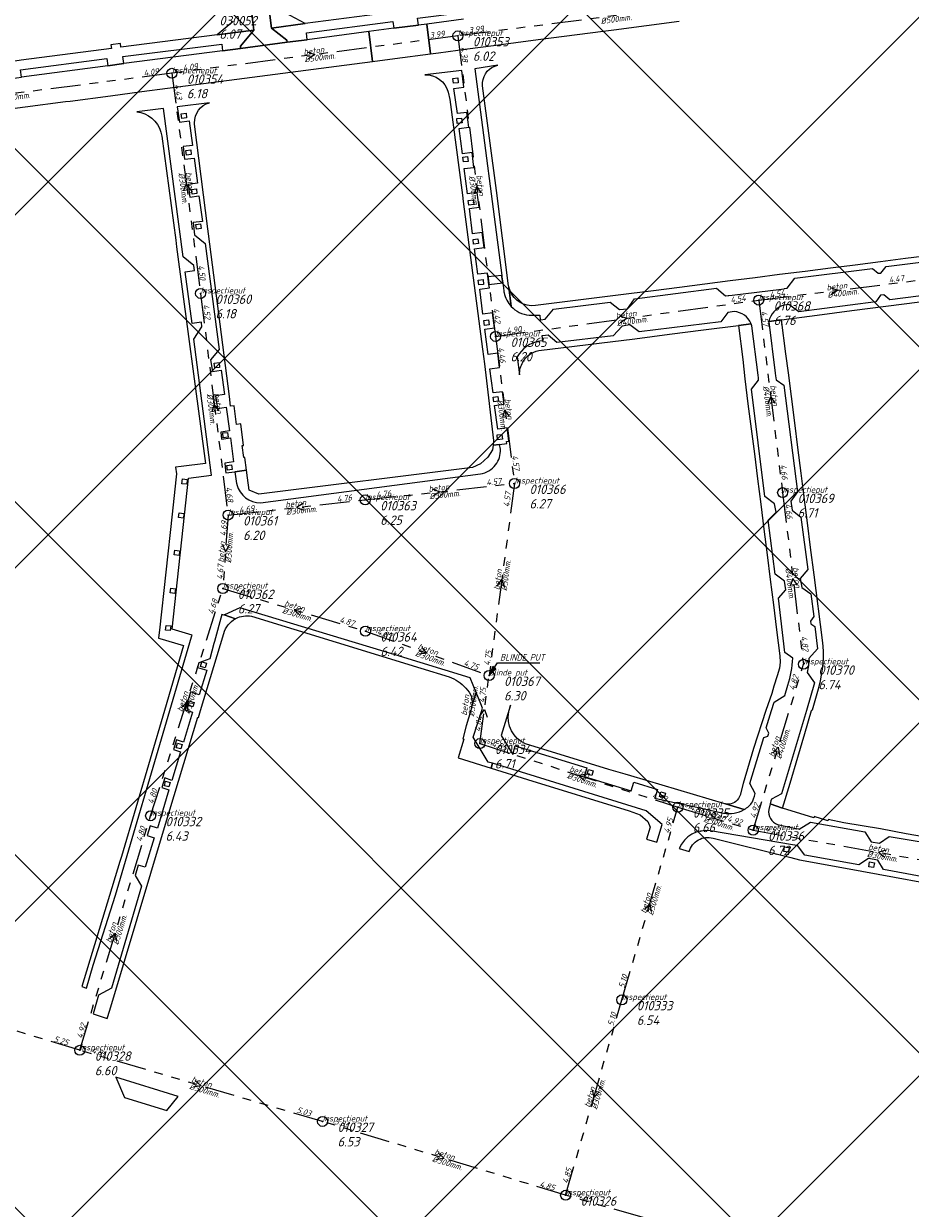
# Model space of a CAD drawing. Extents: x 148869 to 161638, y 453607 to 469810.
# Tile 170 of 256: x 152740 to 152917, y 463400 to 463638. Entities that reach past the tile are written whole.
import ezdxf

# ---------------------------------------------------------------- set-up
doc = ezdxf.new("R2010")
doc.units = 0
doc.header["$PDMODE"] = 32
doc.header["$PDSIZE"] = 2
doc.linetypes.add('RI-GWA', pattern=[18.45, 6, -1.8, 1.75, -1.8, 1.75, -1.8, 1.75, -1.8])
doc.layers.get('0').update_dxf_attribs({"linetype": 'CONTINUOUS'})
doc.layers.get('DEFPOINTS').update_dxf_attribs({"linetype": 'CONTINUOUS'})
doc.layers.add('2023 hatch', color=90, linetype='CONTINUOUS')
doc.layers.add('B-OI-AANPIJLING', color=1, linetype='CONTINUOUS')
for name, color, linetype, lineweight in [('B-OI-RI-BIJZONDERDERHEDEN-T18', 134, 'CONTINUOUS', 18), ('B-OI-RI-GWA-MATERIAAL-T18', 10, 'CONTINUOUS', 18), ('B-OI-RI-GWA-PUTDEKSELHOOGTE-T25', 10, 'CONTINUOUS', 25), ('B-OI-RI-GWA_BOB-T18', 10, 'CONTINUOUS', 18), ('B-OI-RI-GWA_DIAMETER-T18', 10, 'CONTINUOUS', 18), ('B-OI-RI-GWA_PUTNUMMER-T18', 10, 'CONTINUOUS', 18), ('B-OI-RI-GWA_RIOOLPUT-S', 10, 'CONTINUOUS', 25), ('B-OI-RI-GWA_TRANSPORTLEIDING-G', 10, 'RI-GWA', 18), ('B-OI-RI-HWA-PUTDEKSELHOOGTE-T25', 150, 'CONTINUOUS', 25), ('B-OI-RI-HWA-PUTNUMMER-T25', 150, 'CONTINUOUS', 25), ('B-OI-RI-STROOMRICHTING-S', 252, 'CONTINUOUS', 25), ('B-RO-VH-VERHARDING_STRAATBAKSTEEN-GV', 251, 'CONTINUOUS', 18)]:
    doc.layers.add(name, color=color, linetype=linetype, lineweight=lineweight)
doc.styles.add('NLCS-ISO-M500-T18_CURSIEF', font='NLCS-ISO.ttf', dxfattribs={"oblique": 15, "height": 0.9})
doc.styles.add('NLCS-ISO-M750-T25_CURSIEF', font='NLCS-ISO.ttf', dxfattribs={"oblique": 15, "height": 1.875})

# ---------------------------------------------------------------- blocks, each defined once
blk = doc.blocks.new('ACMAP_ANN_TEMPLATE_gwa-diam')
at = {"color": 0, "linetype": 'ByBlock', "style": 'NLCS-ISO-M500-T18_CURSIEF', "oblique": 15}
blk.add_attdef('gwa-diam', (-2.2, -1.3), '', height=1.2, dxfattribs=at)
blk = doc.blocks.new('ACMAP_ANN_TEMPLATE_gwa-materiaal')
at = {"color": 0, "linetype": 'ByBlock', "style": 'NLCS-ISO-M500-T18_CURSIEF', "oblique": 15}
blk.add_attdef('gwa-mat', (-2.2, 0.2), '', height=1.2, dxfattribs=at)
blk = doc.blocks.new('ACMAP_ANN_TEMPLATE_gwa-nap-l')
at = {"color": 0, "linetype": 'ByBlock', "style": 'NLCS-ISO-M500-T18_CURSIEF', "oblique": 15}
blk.add_attdef('gwa-nap-l', (2.3, 0.2), '', height=1.2, dxfattribs=at)
blk = doc.blocks.new('ACMAP_ANN_TEMPLATE_gwa-nap-r')
at = {"color": 0, "linetype": 'ByBlock', "style": 'NLCS-ISO-M500-T18_CURSIEF', "oblique": 15}
blk.add_attdef('gwa-nap-r', (-5.6, 0.2), '', height=1.2, dxfattribs=at)
blk = doc.blocks.new('ACMAP_ANN_TEMPLATE_hwa-puth')
at = {"color": 0, "linetype": 'ByBlock', "style": 'NLCS-ISO-M750-T25_CURSIEF', "oblique": 15}
blk.add_attdef('hwa-puth', (-9, -6.8), '', height=1.88, dxfattribs=at)
blk = doc.blocks.new('ACMAP_ANN_TEMPLATE_hwa-putnr')
at = {"color": 0, "linetype": 'ByBlock', "style": 'NLCS-ISO-M750-T25_CURSIEF', "oblique": 15}
blk.add_attdef('hwa-putnr', (-9, -4.1), '', height=1.88, dxfattribs=at)
blk = doc.blocks.new('ACMAP_ANN_TEMPLATE_gwa-puth')
at = {"color": 0, "linetype": 'ByBlock', "style": 'NLCS-ISO-M750-T25_CURSIEF', "oblique": 15}
blk.add_attdef('gwa-puth', (3, -5), '', height=1.88, dxfattribs=at)
blk = doc.blocks.new('ACMAP_ANN_TEMPLATE_gwa-putnr')
at = {"color": 0, "linetype": 'ByBlock', "style": 'NLCS-ISO-M750-T25_CURSIEF', "oblique": 15}
blk.add_attdef('gwa-putnr', (3, -2.1), '', height=1.88, dxfattribs=at)
blk = doc.blocks.new('ACMAP_ANN_TEMPLATE_type knoop')
at = {"layer": 'DEFPOINTS', "style": 'NLCS-ISO-M500-T18_CURSIEF', "oblique": 15}
blk.add_attdef('type_knoop', (0, 0), '', height=1.2, dxfattribs=at)

msp = doc.modelspace()

# ---------------------------------------------------------------- hatches: boundary and pattern name
at = {"layer": '2023 hatch'}
h = msp.add_hatch(dxfattribs=at)
h.set_pattern_fill('L45L135', color=256, scale=49.98)
h.set_pattern_definition([(45, (0, 0), (-35.341197, 35.341197), []), (135, (0, 0), (-35.341197, -35.341197), [])])
h.paths.add_polyline_path([(155033.65, 463387.49), (154736.21, 463174.82), (154703.82, 463157.03), (154669.13, 463116.73), (154497.36, 463128.81), (154485.96, 463103.35), (154403, 462810.28), (154029.41, 462913.19), (153921.91, 462926.36), (153533.06, 462959.92), (153521.58, 463046.87), (153065.73, 463131.59), (152840.09, 463157.69), (152602.55, 463321.62), (152457.44, 463373.38), (152283.77, 463566.95), (152230.15, 463641.33), (152156.25, 463699.58), (152012.16, 463887.19), (152009.38, 463939.89), (151991.35, 464191.03), (152103.19, 464343.83), (152153.39, 464455.21), (152151.03, 464561.94), (152249.45, 464811.76), (152130.92, 465032.5), (152332.42, 465169.93), (152738.18, 465252.75), (152947.54, 465152.17), (153150.32, 465023.39), (153302.02, 464886.05), (153728.6, 464650.43), (153874.6, 464567.83), (153954.88, 464501.43), (153988.94, 464472.57), (154027.82, 464422.75), (154193.47, 464138.07), (154280.01, 463968.67), (154339.28, 463993.19), (154494.94, 463873.13), (154622.49, 463821.49), (154755.92, 463721.99), (154868.72, 463597.28)])

# ---------------------------------------------------------------- linework, layer by layer
at = {"layer": 'B-OI-AANPIJLING', "color": 251, "flags": 128}
msp.add_lwpolyline([(152833, 463507), (152834.36, 463508.34), (152833.73, 463508.77), (152833, 463507), (152833.83, 463508.7), (152833.94, 463508.63), (152833, 463507), (152834.15, 463508.49), (152834.26, 463508.41), (152833, 463507), (152834.68, 463509.51), (152843.15, 463509.51)], dxfattribs=at)
at = {"layer": 'B-OI-RI-GWA_RIOOLPUT-S', "color": 251}
for p in [(152826.75, 463635.09), (152769.48, 463627.59), (152775.23, 463583.51), (152886.98, 463582.17), (152834.29, 463574.9), (152838.09, 463545.45), (152891.77, 463543.62), (152808.19, 463542.16), (152780.74, 463539.13), (152779.68, 463524.42), (152808.24, 463515.88), (152895.94, 463509.24), (152833, 463507), (152831.15, 463493.37), (152765.22, 463478.91), (152870.8, 463480.62), (152885.86, 463476.03), (152859.58, 463442.03), (152751.04, 463431.94), (152799.66, 463417.69), (152848.32, 463402.91)]:
    msp.add_point(p, dxfattribs=at)
at = {"layer": 'B-OI-RI-GWA_TRANSPORTLEIDING-G', "color": 251}
for p, q in [((152888.09, 463642.94), (152826.75, 463635.09)), ((152826.75, 463635.09), (152769.48, 463627.59)), ((152826.75, 463635.09), (152834.29, 463574.9)), ((152769.48, 463627.59), (152704.5, 463619.28)), ((152769.48, 463627.59), (152775.23, 463583.51)), ((152886.98, 463582.17), (152918.68, 463586.12)), ((152775.23, 463583.51), (152780.74, 463539.13)), ((152834.29, 463574.9), (152886.98, 463582.17)), ((152886.98, 463582.17), (152891.77, 463543.62)), ((152834.29, 463574.9), (152838.09, 463545.45)), ((152808.19, 463542.16), (152838.09, 463545.45)), ((152838.09, 463545.45), (152833, 463507)), ((152780.74, 463539.13), (152808.19, 463542.16)), ((152891.77, 463543.62), (152895.94, 463509.24)), ((152780.74, 463539.13), (152779.68, 463524.42)), ((152765.22, 463478.91), (152779.68, 463524.42)), ((152779.68, 463524.42), (152808.24, 463515.88)), ((152808.24, 463515.88), (152833, 463507)), ((152885.86, 463476.03), (152895.94, 463509.24)), ((152831.15, 463493.37), (152833, 463507)), ((152831.15, 463493.37), (152870.8, 463480.62)), ((152859.58, 463442.03), (152870.8, 463480.62)), ((152870.8, 463480.62), (152885.86, 463476.03)), ((152751.04, 463431.94), (152765.22, 463478.91)), ((152885.86, 463476.03), (152936.1, 463467.15)), ((152751.04, 463431.94), (152671.52, 463456.28)), ((152848.32, 463402.91), (152859.58, 463442.03)), ((152799.66, 463417.69), (152751.04, 463431.94)), ((152848.32, 463402.91), (152799.66, 463417.69)), ((152917, 463383.09), (152848.32, 463402.91))]:
    msp.add_line(p, q, dxfattribs=at)
at = {"layer": 'B-OI-RI-STROOMRICHTING-S', "color": 251}
for points in [[(152796.58, 463631.87), (152798.11, 463631.34), (152796.77, 463630.44)], [(152773.26, 463604.22), (152772.36, 463605.55), (152771.83, 463604.03)], [(152831.4, 463603.66), (152830.52, 463604.99), (152829.98, 463603.48)], [(152901.3, 463584.68), (152902.83, 463584.15), (152901.48, 463583.25)], [(152859.11, 463579.05), (152860.64, 463578.54), (152859.3, 463577.62)], [(152890.27, 463561.55), (152889.38, 463562.9), (152888.83, 463561.38)], [(152778.88, 463559.98), (152777.98, 463561.32), (152777.45, 463559.8)], [(152837.08, 463558.84), (152836.18, 463560.18), (152835.65, 463558.65)], [(152821.62, 463544.36), (152823.14, 463543.8), (152821.79, 463542.93)], [(152795.82, 463541.52), (152794.45, 463540.65), (152795.98, 463540.09)], [(152779.6, 463533.26), (152780.2, 463531.78), (152781.02, 463533.16)], [(152834.64, 463524.89), (152835.54, 463526.22), (152836.07, 463524.7)], [(152894.73, 463525.09), (152893.85, 463526.43), (152893.3, 463524.91)], [(152795.55, 463520.43), (152793.95, 463520.15), (152795.12, 463519.05)], [(152819.51, 463512.6), (152820.61, 463511.44), (152819.02, 463511.25)], [(152771.33, 463500.51), (152772.45, 463501.66), (152772.7, 463500.07)], [(152831.17, 463498.85), (152832.08, 463500.18), (152832.58, 463498.66)], [(152889.79, 463491.47), (152890.89, 463492.64), (152891.17, 463491.05)], [(152852.57, 463487.24), (152850.96, 463486.99), (152852.12, 463485.87)], [(152877.15, 463479.43), (152878.33, 463478.33), (152876.73, 463478.06)], [(152912.52, 463472.05), (152910.98, 463471.59), (152912.27, 463470.63)], [(152864.1, 463460.14), (152865.18, 463461.33), (152865.48, 463459.74)], [(152757.02, 463454.25), (152758.12, 463455.42), (152758.39, 463453.84)], [(152774.17, 463425.91), (152775.35, 463424.82), (152773.77, 463424.53)], [(152853.65, 463424.05), (152853.95, 463422.47), (152855.04, 463423.65)], [(152822.82, 463411.41), (152823.98, 463410.3), (152822.39, 463410.03)]]:
    msp.add_lwpolyline(points, dxfattribs=at)
at = {"layer": 'B-RO-VH-VERHARDING_STRAATBAKSTEEN-GV', "flags": 128}
for points in [[(152778.06, 463726.7), (152778.21, 463725.44), (152778.48, 463723.46), (152778.62, 463722.19), (152780.52, 463720.72), (152790.45, 463642.38), (152788.95, 463640.53), (152789.11, 463639.26), (152789.44, 463636.66), (152796.14, 463637.57), (152793.17, 463639.17), (152792.04, 463639.78), (152780.98, 463727.39), (152785.34, 463730.58), (152778.4, 463729.66)], [(152781.75, 463637.97), (152778.55, 463635.33), (152785.86, 463636.21), (152785.56, 463638.87), (152785.43, 463640.11), (152783.5, 463641.55), (152773.61, 463719.87), (152775.1, 463721.76), (152774.95, 463723.02), (152774.73, 463724.96), (152774.57, 463726.21)], [(152827.87, 463638.42), (152820.53, 463637.46), (152821.24, 463631.49), (152822.9, 463631.71), (152828.67, 463632.46), (152833.89, 463633.14), (152842.8, 463634.35), (152855.82, 463636.01), (152857.96, 463636.31), (152871.04, 463638.03)], [(152733.99, 463620.09), (152740.1, 463620.87), (152748.21, 463621.96), (152749.14, 463622.04), (152757.21, 463623.11), (152763.44, 463623.96), (152773.77, 463625.31), (152782.5, 463626.45), (152802.44, 463629.03), (152806.04, 463629.49), (152809.66, 463629.97), (152808.93, 463635.95), (152796.57, 463634.31), (152792.58, 463633.8), (152783.24, 463632.57), (152779.61, 463632.1), (152759.86, 463629.53), (152756.65, 463629.12), (152739.38, 463626.83)], [(152834.76, 463629.2), (152830.15, 463628.51), (152835.55, 463587.12), (152835.58, 463586.86), (152835.69, 463586.02), (152835.74, 463585.66), (152835.95, 463584.04)], [(152827.93, 463624.81), (152827.52, 463628.14), (152820.1, 463627.29)], [(152824.81, 463623.81), (152825.15, 463622.38), (152827.66, 463603.16), (152827.83, 463601.89), (152831.69, 463572.38), (152832.05, 463569.38), (152832.19, 463568.25), (152833.88, 463554.09), (152833.79, 463553.13), (152835.1, 463553.29), (152836.52, 463553.47), (152836.47, 463553.89), (152836.97, 463553.95), (152836.63, 463556.58), (152834.72, 463556.34), (152834.11, 463561.09), (152836.02, 463561.33), (152835.7, 463563.83), (152833.79, 463563.59), (152833.17, 463568.41), (152835.09, 463568.66), (152834.72, 463571.54), (152832.8, 463571.3), (152832.15, 463576.37), (152834.07, 463576.62), (152833.69, 463579.6), (152831.77, 463579.35), (152831.12, 463584.39), (152833.05, 463584.64), (152832.96, 463585.32), (152832.91, 463585.71), (152832.81, 463586.55), (152832.77, 463586.84), (152832.67, 463587.6), (152830.74, 463587.36), (152830.08, 463592.46), (152832.02, 463592.71), (152831.64, 463595.69), (152829.7, 463595.44), (152829.05, 463600.51), (152830.99, 463600.76), (152830.61, 463603.71), (152828.67, 463603.46), (152828.02, 463608.52), (152829.96, 463608.76), (152829.58, 463611.71), (152827.64, 463611.47), (152826.99, 463616.56), (152828.93, 463616.8), (152828.55, 463619.75), (152826.68, 463619.53), (152825.97, 463624.56), (152827.93, 463624.81)], [(152836.9, 463585.06), (152834.47, 463604.13), (152831.71, 463625.09), (152831.71, 463625.72)], [(152773.51, 463515.1), (152769.55, 463516.27), (152772.81, 463546.5), (152777.42, 463547.12), (152777.36, 463547.6), (152773.85, 463574.36), (152775.5, 463576.84), (152775.38, 463577.76), (152773.54, 463577.49), (152772.11, 463587.84), (152774.04, 463588.09), (152773.89, 463589.13), (152771.74, 463590.81), (152767.8, 463620.53), (152762.45, 463619.87)], [(152777.02, 463621.68), (152770.55, 463620.91), (152771.03, 463617.84), (152772.93, 463618.05), (152773.58, 463613.15), (152771.77, 463612.93), (152772.02, 463610.4), (152773.92, 463610.62), (152774.58, 463605.56), (152772.76, 463605.31), (152773.07, 463602.81), (152774.89, 463603.03), (152775.6, 463597.92), (152773.73, 463597.7)], [(152773.73, 463597.7), (152774.01, 463595.26), (152776.16, 463593.51), (152778.98, 463572.25), (152777.23, 463570.18), (152777.61, 463567.89), (152779.36, 463568.11), (152780.04, 463563.26), (152778.23, 463562.99), (152778.63, 463560.49), (152780.35, 463560.73), (152781, 463556.01), (152779.25, 463555.76), (152779.4, 463554.33), (152781.19, 463554.58), (152781.84, 463549.76), (152780.05, 463549.54), (152780.24, 463548.04), (152780.3, 463547.58), (152782.06, 463547.8), (152784.44, 463548.09), (152784.11, 463550.66), (152783.86, 463550.63), (152783.55, 463553.04), (152783.85, 463553.08), (152783.29, 463557.4), (152782.45, 463557.29), (152781.97, 463561.03), (152781.25, 463560.93), (152780.99, 463562.85), (152776.84, 463595.43), (152776.71, 463596.46), (152774.04, 463617.38), (152774.04, 463617.61)], [(152767.26, 463615.82), (152767.47, 463614.99), (152770.25, 463594.16), (152770.42, 463592.84), (152776.19, 463549.46), (152771.31, 463548.88), (152770.22, 463548.74), (152770.42, 463547.37), (152770.29, 463546.16), (152769.57, 463539.28), (152766.99, 463516.1), (152766.88, 463515.1), (152766.81, 463514.49), (152767.09, 463514.4), (152771.83, 463513.03), (152768.02, 463500), (152759.38, 463470.76), (152759.07, 463469.75), (152751.42, 463444.71), (152752.37, 463444.41), (152753.74, 463448.98), (152758.22, 463463.04), (152769.08, 463500), (152773.41, 463514.74), (152773.51, 463515.1)], [(152841, 463579.16), (152842.62, 463579.15), (152843.18, 463579.14), (152843.24, 463578.22), (152843.33, 463578.23), (152844.25, 463578.34), (152845.88, 463580.37), (152857.27, 463581.78), (152859.09, 463580.3), (152860.73, 463580.45), (152862.12, 463582.4), (152878.54, 463584.54), (152880.36, 463583.03), (152880.87, 463583.12), (152881, 463583.08), (152881.64, 463583.16), (152891.58, 463584.36), (152892.05, 463584.42), (152892.17, 463584.49), (152892.68, 463584.55), (152894.21, 463586.56), (152909.74, 463588.52), (152910.88, 463587.54), (152911.41, 463587.57), (152912.48, 463588.89), (152933.84, 463591.59)], [(152921.39, 463591.12), (152916.39, 463590.49), (152911.35, 463589.84), (152906.28, 463589.2), (152901.33, 463588.57), (152896.3, 463587.93), (152891.15, 463587.27), (152886.27, 463586.65), (152881.27, 463586.01), (152876.17, 463585.36), (152871.13, 463584.72), (152865.92, 463584.06), (152861.01, 463583.43), (152859.91, 463583.29), (152842.3, 463581.07), (152841.44, 463581.03)], [(152939.55, 463584.47), (152946.38, 463585.35), (152953.4, 463586.26), (152953.08, 463589.04), (152952.37, 463588.99), (152952.37, 463588.99), (152952.27, 463588.98), (152950.86, 463587.13), (152939.49, 463585.64), (152937.61, 463587.09), (152936.01, 463586.87), (152934.64, 463584.96), (152913.26, 463582.22), (152912.06, 463583.23), (152911.38, 463583.14), (152910.43, 463581.85), (152894.99, 463579.83), (152893.05, 463581.31), (152892.55, 463581.25), (152891.83, 463581.1)], [(152837.42, 463580.92), (152836.96, 463584.77), (152836.95, 463584.8)], [(152836.96, 463584.77), (152837.42, 463580.92)], [(152889.01, 463577.89), (152891.53, 463578.23), (152898.67, 463579.16), (152905.64, 463580.06), (152912.45, 463580.95), (152919.22, 463581.83), (152926.01, 463582.71), (152932.85, 463583.59), (152939.55, 463584.47)], [(152882.08, 463579.88), (152881.25, 463579.76), (152880.8, 463579.7), (152879.38, 463577.84), (152863.02, 463575.79), (152861.2, 463577.21), (152859.62, 463576.94), (152857.84, 463575.05), (152846.54, 463573.71), (152844.81, 463575.13)], [(152842.95, 463572.05), (152862.19, 463574.45), (152869.1, 463575.34), (152875.96, 463576.22), (152882.92, 463577.12), (152885.45, 463577.45)], [(152885.45, 463577.45), (152882.92, 463577.12), (152883.8, 463570.31), (152884.21, 463566.43), (152884.84, 463561.43), (152885.48, 463556.38), (152886.11, 463551.4), (152886.75, 463546.35), (152887.38, 463541.32), (152888.02, 463536.27), (152888.66, 463531.17), (152889.29, 463526.19), (152889.92, 463521.17), (152890.56, 463516.15), (152891.21, 463510.93), (152891.3, 463509.68), (152891.15, 463508.44), (152890.66, 463506.92), (152889.98, 463504.83), (152889.58, 463503.42), (152888.43, 463500), (152885.96, 463492.4), (152883.85, 463485.35), (152883.25, 463483.03), (152882.92, 463482.35)], [(152893.82, 463510.47), (152892.24, 463511.57), (152890.93, 463522.48), (152892.44, 463524.16), (152892.16, 463525.89), (152890.31, 463527.27), (152888.85, 463538.1), (152890.45, 463539.69), (152890.14, 463541.38), (152888.23, 463542.83), (152885.55, 463564.36), (152886.97, 463566.13), (152886.91, 463566.64), (152886.85, 463567.14), (152885.61, 463577.02)], [(152899.78, 463514.05), (152898.06, 463527.16), (152897.38, 463532.62), (152896.75, 463537.58), (152896.1, 463542.7), (152895.49, 463547.52), (152894.85, 463552.63), (152894.23, 463557.57), (152893.56, 463562.88), (152892.96, 463567.63), (152892.41, 463571.43), (152891.53, 463578.23), (152889.01, 463577.89), (152888.99, 463577.84), (152890.29, 463567.52), (152890.36, 463567.02)], [(152844.81, 463575.13), (152843.73, 463575.02), (152843.59, 463575), (152843.68, 463573.99), (152843.15, 463573.93)], [(152838.65, 463570.79), (152839.08, 463567.21)], [(152890.36, 463567.02), (152890.46, 463566.24), (152892.04, 463565.11), (152894.74, 463543.76), (152893.44, 463541.93), (152893.66, 463540.09), (152895.45, 463538.7), (152896.79, 463528.23), (152895.31, 463526.44), (152895.59, 463524.65), (152897.41, 463523.32), (152898, 463518.8), (152897.35, 463517.88), (152897.44, 463517.37), (152898.25, 463516.81), (152898.78, 463512.35), (152897.03, 463510.43)], [(152835.29, 463552.31), (152835.1, 463553.29), (152833.79, 463553.13), (152833.71, 463552.18), (152832.76, 463550.72), (152831.28, 463549.37), (152829.65, 463548.68), (152786.87, 463543.33), (152784.96, 463544.12), (152784.64, 463546.55), (152784.44, 463548.09), (152782.06, 463547.8), (152782.43, 463545.48)], [(152787.24, 463541.6), (152831.26, 463547.38)], [(152830.41, 463503.62), (152829.19, 463506.53), (152814.19, 463511.15), (152783.1, 463520.57), (152780.02, 463519.15), (152779.95, 463519.12), (152782.23, 463518.37), (152782.3, 463518.42)], [(152782.23, 463518.37), (152779.95, 463519.12), (152779.89, 463519.09), (152779.5, 463519.21), (152778.01, 463513.83), (152777.89, 463513.38), (152777.05, 463510.35), (152774.88, 463509.54), (152774.62, 463508.61), (152776.47, 463508.06), (152774.95, 463503.14), (152774.72, 463503.22), (152773.19, 463503.72), (152772.11, 463500.13), (152773.64, 463499.67), (152771.81, 463493.65), (152770.38, 463494.12), (152769.8, 463492.21)], [(152785.4, 463518.88), (152819.31, 463508.49), (152825.02, 463506.74)], [(152769.8, 463492.21), (152771.23, 463491.73), (152769.48, 463485.99), (152768.07, 463486.48), (152767.5, 463484.54), (152768.9, 463484.08), (152766.57, 463476.42), (152765.15, 463476.89), (152764.55, 463474.96), (152765.93, 463474.51), (152764.1, 463468.59), (152762.76, 463469.03), (152762.15, 463466.93), (152763.39, 463464.79), (152757.37, 463444.41), (152754.78, 463442.99), (152753.72, 463439.22), (152756.54, 463438.34), (152757.04, 463440.01), (152768.03, 463476.57), (152774.71, 463498.64), (152774.82, 463498.61), (152775.24, 463500), (152779.85, 463515.43)], [(152896.72, 463507.6), (152898.13, 463505.5), (152896.58, 463500), (152891.58, 463483.32), (152889.53, 463482.26), (152889.43, 463481.88), (152889.28, 463481.3), (152891.78, 463480.43), (152893.26, 463485.43), (152894.79, 463490.61), (152896.2, 463495.36), (152897.57, 463500), (152897.61, 463500.15), (152897.74, 463500.12), (152899.06, 463504.82)], [(152829.49, 463500.64), (152830.41, 463503.62)], [(152885.74, 463481.68), (152885.95, 463482.31), (152886.13, 463482.86), (152886.29, 463483.34), (152885.2, 463485.34), (152888.01, 463494.61), (152888.81, 463494.87), (152888.99, 463495.47), (152888.49, 463496.54), (152889.55, 463500), (152890.06, 463501.68), (152892.19, 463502.99), (152892.84, 463505.05)], [(152836.96, 463499.74), (152837.02, 463500), (152837.29, 463501.07), (152835.4, 463494.96), (152837.72, 463491.16), (152838.25, 463492.9), (152852.59, 463488.49), (152852.06, 463486.76), (152861.42, 463483.89), (152861.95, 463485.65), (152866.73, 463484.2), (152866.2, 463482.43)], [(152884.1, 463480.17), (152880.33, 463481.28), (152880.18, 463481.32), (152861.35, 463486.91), (152860.22, 463487.22), (152856.97, 463488.19), (152840.29, 463493.33)], [(152866.2, 463482.43), (152868.88, 463481.82), (152874.58, 463480.63), (152879.96, 463479.45)], [(152880.33, 463481.28), (152884.1, 463480.17)], [(152970.07, 463460.74), (152969.95, 463460.77), (152965.16, 463462.32), (152960.28, 463463.91), (152955.49, 463465.46), (152950.7, 463467.02), (152945.59, 463468.68), (152940.77, 463470.25), (152936.48, 463471.64), (152936.39, 463471.66), (152931.67, 463472.53), (152926.58, 463473.46), (152921.54, 463474.39), (152916.49, 463475.31), (152911.36, 463476.26), (152904.02, 463477.51), (152900.92, 463478.18), (152900.84, 463477.91), (152898.1, 463478.73), (152898.01, 463478.52), (152891.78, 463480.43), (152889.28, 463481.3), (152888.98, 463480.15)], [(152890.75, 463477.16), (152894.45, 463476.38), (152894.95, 463476.28), (152895.09, 463476.25), (152897.36, 463477.64), (152908.23, 463475.71), (152909.53, 463473.68), (152911.14, 463473.4), (152913.08, 463474.76), (152919.53, 463473.69), (152927.29, 463472.22), (152934.39, 463470.94), (152935.54, 463468.91), (152937.11, 463468.52), (152939.17, 463469.64), (152955.86, 463464.14), (152956.42, 463462.77), (152956.99, 463462.59), (152958.3, 463463.35), (152967.95, 463460.09), (152969.04, 463457.92), (152969.81, 463457.7), (152973.69, 463456.41)], [(152928.11, 463465.17), (152911.95, 463468.13), (152910.82, 463470.04), (152908.98, 463470.38), (152907.04, 463469.11), (152896.19, 463471.01), (152894.74, 463472.92), (152894.21, 463473.01), (152893.76, 463473.08), (152877.3, 463475.89)], [(152877.85, 463474.43), (152893.42, 463470.57), (152895.12, 463470.09), (152904.36, 463468.44), (152929.77, 463463.76)], [(152871.08, 463472.35), (152873.09, 463471.72)]]:
    msp.add_lwpolyline(points, dxfattribs=at)
for points in [[(152838.08, 463642.91), (152827.44, 463641.53), (152816.92, 463640.18), (152816.64, 463642.35), (152814.56, 463642.06), (152814.79, 463639.94), (152796.14, 463637.57), (152789.44, 463636.66), (152792.53, 463634.25), (152792.58, 463633.8), (152796.57, 463634.31), (152796.42, 463635.71), (152813.73, 463637.94), (152813.9, 463636.6), (152818.83, 463637.24), (152818.67, 463638.64), (152827.68, 463639.79), (152838.26, 463641.14), (152838.43, 463639.8), (152841.18, 463640.13), (152841.12, 463640.57), (152841.71, 463640.67), (152844.16, 463643.77)], [(152785.86, 463636.21), (152783.22, 463633.04), (152783.24, 463632.57), (152792.58, 463633.8), (152792.53, 463634.25), (152789.44, 463636.66), (152789.11, 463639.26), (152788.95, 463640.53), (152785.43, 463640.11), (152785.56, 463638.87)], [(152779.61, 463632.1), (152783.24, 463632.57), (152783.22, 463633.04), (152785.86, 463636.21), (152778.55, 463635.33), (152759.29, 463632.84), (152759.2, 463633.54), (152757.27, 463633.3), (152757.36, 463632.58), (152739.27, 463630.24), (152732.99, 463629.25), (152735.25, 463626.74), (152735.34, 463626.29), (152739.38, 463626.83), (152739.17, 463628.3), (152756.48, 463630.53), (152756.65, 463629.12), (152759.86, 463629.53), (152759.66, 463630.94), (152779.45, 463633.43)], [(152813.9, 463636.6), (152808.93, 463635.95), (152809.66, 463629.97), (152814.14, 463630.55), (152821.24, 463631.49), (152820.53, 463637.46), (152818.83, 463637.24)], [(152825.88, 463625.59), (152825.76, 463626.54), (152826.71, 463626.66), (152826.83, 463625.7)], [(152771.49, 463618.55), (152771.37, 463619.5), (152772.33, 463619.62), (152772.44, 463618.66)], [(152826.63, 463617.57), (152826.52, 463618.52), (152827.47, 463618.63), (152827.59, 463617.68)], [(152772.42, 463611.18), (152772.3, 463612.13), (152773.26, 463612.25), (152773.37, 463611.3)], [(152827.85, 463609.84), (152827.73, 463610.79), (152828.69, 463610.91), (152828.8, 463609.95)], [(152773.55, 463603.38), (152773.43, 463604.33), (152774.38, 463604.45), (152774.5, 463603.49)], [(152828.95, 463601.19), (152828.84, 463602.14), (152829.79, 463602.26), (152829.91, 463601.31)], [(152774.38, 463596.39), (152774.26, 463597.34), (152775.21, 463597.46), (152775.33, 463596.5)], [(152829.9, 463593.37), (152829.78, 463594.32), (152830.74, 463594.44), (152830.85, 463593.48)], [(152835.55, 463587.12), (152832.77, 463586.84), (152832.81, 463586.55), (152832.91, 463585.71), (152832.96, 463585.32), (152835.74, 463585.66), (152835.69, 463586.02), (152835.58, 463586.86)], [(152830.96, 463585.21), (152830.84, 463586.16), (152831.8, 463586.28), (152831.91, 463585.33)], [(152832.07, 463577.12), (152831.95, 463578.07), (152832.9, 463578.19), (152833.02, 463577.23)], [(152778.08, 463568.58), (152777.96, 463569.53), (152778.92, 463569.65), (152779.03, 463568.69)], [(152833.93, 463561.81), (152833.82, 463562.76), (152834.77, 463562.88), (152834.89, 463561.92)], [(152779.77, 463554.62), (152779.65, 463555.58), (152780.6, 463555.69), (152780.72, 463554.74)], [(152834.71, 463554.21), (152834.59, 463555.16), (152835.55, 463555.28), (152835.66, 463554.33)], [(152780.59, 463548.13), (152780.48, 463549.08), (152781.43, 463549.2), (152781.54, 463548.24)], [(152771.6, 463546.37), (152772.55, 463546.26), (152772.45, 463545.31), (152771.49, 463545.41)], [(152770.93, 463539.57), (152771.88, 463539.47), (152771.78, 463538.52), (152770.83, 463538.62)], [(152770.06, 463532.1), (152771.01, 463531.99), (152770.91, 463531.04), (152769.95, 463531.14)], [(152769.24, 463524.48), (152770.19, 463524.38), (152770.09, 463523.43), (152769.14, 463523.53)], [(152768.31, 463517.04), (152769.27, 463516.94), (152769.17, 463515.98), (152768.21, 463516.09)], [(152776.4, 463509.47), (152776.15, 463508.55), (152775.23, 463508.8), (152775.48, 463509.72)], [(152833.68, 463489.41), (152832.83, 463489.67), (152829.82, 463494.66), (152831.54, 463500), (152831.69, 463500.48), (152831.37, 463501.34), (152830.41, 463503.62), (152829.49, 463500.64), (152829.31, 463500), (152828.44, 463496.89), (152827.74, 463494.34), (152827.94, 463494.22), (152826.8, 463490.53), (152833.38, 463488.46)], [(152773.95, 463501.62), (152773.7, 463500.7), (152772.77, 463500.95), (152773.02, 463501.88)], [(152771.53, 463493.2), (152771.28, 463492.28), (152770.35, 463492.53), (152770.61, 463493.46)], [(152864.52, 463474.23), (152866.56, 463473.64), (152867.63, 463477.19), (152864.46, 463479.91), (152833.68, 463489.41), (152833.38, 463488.46), (152840.7, 463486.15), (152861.04, 463479.92), (152863.24, 463479.11), (152864.81, 463477.79), (152865.22, 463476.62)], [(152853.82, 463487.9), (152853.57, 463486.97), (152852.64, 463487.22), (152852.89, 463488.15)], [(152769.15, 463485.6), (152768.9, 463484.67), (152767.98, 463484.92), (152768.23, 463485.85)], [(152868.3, 463483.45), (152868.05, 463482.52), (152867.12, 463482.77), (152867.37, 463483.7)], [(152892.95, 463471.61), (152892, 463471.77), (152892.16, 463472.71), (152893.11, 463472.55)], [(152909.98, 463468.55), (152909.03, 463468.71), (152909.19, 463469.66), (152910.14, 463469.5)], [(152768.44, 463419.9), (152770.72, 463422.7), (152758.26, 463426.53), (152759.96, 463422.48)]]:
    msp.add_lwpolyline(points, close=True, dxfattribs=at)
at = {"layer": 'B-RO-VH-VERHARDING_STRAATBAKSTEEN-GV'}
for points in [[(152831.71, 463625.72, -0.351274), (152834.76, 463629.2)], [(152820.1, 463627.29, -0.352966), (152824.81, 463623.81)], [(152762.45, 463619.87, -0.317613), (152767.26, 463615.82)], [(152774.04, 463617.61, -0.361527), (152777.02, 463621.68)], [(152835.95, 463584.04, 0.016046), (152836.02, 463583.66)], [(152836.95, 463584.8, -0.03122), (152836.9, 463585.06)], [(152841.44, 463581.03, -0.333429), (152836.96, 463584.77)], [(152836.02, 463583.66, 0.139454), (152837.42, 463580.92)], [(152837.42, 463580.92, 0.183242), (152841, 463579.16)], [(152885.45, 463577.45, 0.283106), (152882.08, 463579.88)], [(152891.83, 463581.1, 0.252993), (152889.01, 463577.89)], [(152885.61, 463577.02, 0.029988), (152885.45, 463577.45)], [(152843.15, 463573.93, 0.243125), (152838.65, 463570.79)], [(152839.08, 463567.21, -0.131894), (152839.75, 463569.77)], [(152839.75, 463569.77, -0.227397), (152842.95, 463572.05)], [(152834.29, 463549.19, 0.175572), (152835.29, 463552.31)], [(152831.26, 463547.38, 0.1897), (152834.29, 463549.19)], [(152782.43, 463545.48, 0.015595), (152782.49, 463545.22)], [(152782.49, 463545.22, 0.340814), (152787.24, 463541.6)], [(152779.85, 463515.43, -0.199777), (152782.23, 463518.37)], [(152782.3, 463518.42, -0.163552), (152785.4, 463518.88)], [(152899.06, 463504.82, 0.100639), (152899.78, 463514.05)], [(152892.84, 463505.05, 0.063612), (152893.82, 463510.47)], [(152897.03, 463510.43, -0.042432), (152896.72, 463507.6)], [(152825.02, 463506.74, -0.122838), (152828.31, 463504.47)], [(152828.31, 463504.47, -0.285798), (152829.49, 463500.64)], [(152840.29, 463493.33, -0.356096), (152836.96, 463499.74)], [(152882.92, 463482.35, -0.313259), (152880.33, 463481.28)], [(152879.96, 463479.45, 0.188758), (152884.1, 463480.17)], [(152884.1, 463480.17, 0.097481), (152885.74, 463481.68)], [(152888.98, 463480.15, 0.333894), (152890.75, 463477.16)], [(152877.3, 463475.89, 0.344411), (152871.08, 463472.35)], [(152873.09, 463471.72, -0.421614), (152877.85, 463474.43)]]:
    msp.add_lwpolyline(points, format="xyb", dxfattribs=at)

# ---------------------------------------------------------------- block references
at = {"layer": 'B-OI-RI-GWA-MATERIAAL-T18', "color": 251}
for p, rotation in [((152798.11, 463631.34), 7.460917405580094), ((152772.36, 463605.55), 277.4319636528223), ((152830.52, 463604.99), 277.1402464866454), ((152902.83, 463584.15), 7.102769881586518), ((152860.64, 463578.53), 7.855889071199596), ((152889.38, 463562.9), 277.0829395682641), ((152777.98, 463561.32), 277.0773427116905), ((152836.19, 463560.17), 277.3523793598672), ((152823.14, 463543.8), 6.279191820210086), ((152794.46, 463540.65), 6.298951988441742), ((152780.21, 463531.78), 85.87840036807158), ((152835.55, 463526.22), 82.459047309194), ((152893.86, 463526.43), 276.9157063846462), ((152793.96, 463520.15), 343.3523039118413), ((152820.62, 463511.44), 340.2699847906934), ((152772.45, 463501.66), 72.37326308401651), ((152829.01, 463501.07), 82.27047851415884), ((152890.9, 463492.64), 73.11574768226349), ((152850.98, 463486.99), 342.1740949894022), ((152878.33, 463478.33), 343.0497811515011), ((152910.98, 463471.59), 349.9764068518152), ((152865.19, 463461.33), 73.7882688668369), ((152758.13, 463455.42), 73.20120635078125), ((152775.35, 463424.82), 343.6647055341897), ((152853.95, 463422.47), 73.94247186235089), ((152823.99, 463410.3), 343.104353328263)]:
    msp.add_blockref('ACMAP_ANN_TEMPLATE_gwa-materiaal', p, dxfattribs=dict(at, rotation=rotation)).add_auto_attribs({'gwa-mat': 'beton'})
at = {"layer": 'B-OI-RI-GWA-PUTDEKSELHOOGTE-T25', "color": 251}
for p, values in [((152826.75, 463635.09), {'gwa-puth': '6.02'}), ((152769.48, 463627.59), {'gwa-puth': '6.18'}), ((152775.23, 463583.51), {'gwa-puth': '6.18'}), ((152886.98, 463582.17), {'gwa-puth': '6.76'}), ((152834.29, 463574.9), {'gwa-puth': '6.20'}), ((152838.09, 463545.45), {'gwa-puth': '6.27'}), ((152808.19, 463542.16), {'gwa-puth': '6.25'}), ((152891.77, 463543.62), {'gwa-puth': '6.71'}), ((152780.74, 463539.13), {'gwa-puth': '6.20'}), ((152779.68, 463524.42), {'gwa-puth': '6.27'}), ((152808.24, 463515.88), {'gwa-puth': '6.42'}), ((152895.94, 463509.24), {'gwa-puth': '6.74'}), ((152833, 463507), {'gwa-puth': '6.30'}), ((152831.15, 463493.37), {'gwa-puth': '6.71'}), ((152870.8, 463480.62), {'gwa-puth': '6.66'}), ((152765.22, 463478.91), {'gwa-puth': '6.43'}), ((152885.86, 463476.03), {'gwa-puth': '6.72'}), ((152859.58, 463442.03), {'gwa-puth': '6.54'}), ((152751.04, 463431.94), {'gwa-puth': '6.60'}), ((152799.66, 463417.69), {'gwa-puth': '6.53'})]:
    msp.add_blockref('ACMAP_ANN_TEMPLATE_gwa-puth', p, dxfattribs=at).add_auto_attribs(values)
at = {"layer": 'B-OI-RI-GWA_BOB-T18', "color": 251}
for name, p, rotation, values in [('ACMAP_ANN_TEMPLATE_gwa-nap-l', (152826.75, 463635.09), 7.460917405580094, {'gwa-nap-l': '3.99'}), ('ACMAP_ANN_TEMPLATE_gwa-nap-r', (152826.75, 463635.09), 7.292799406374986, {'gwa-nap-r': '3.99'}), ('ACMAP_ANN_TEMPLATE_gwa-nap-l', (152826.75, 463635.09), 277.1402464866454, {'gwa-nap-l': '4.38'}), ('ACMAP_ANN_TEMPLATE_gwa-nap-l', (152769.48, 463627.59), 7.287741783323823, {'gwa-nap-l': '4.09'}), ('ACMAP_ANN_TEMPLATE_gwa-nap-r', (152769.48, 463627.59), 7.460917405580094, {'gwa-nap-r': '4.09'}), ('ACMAP_ANN_TEMPLATE_gwa-nap-l', (152769.48, 463627.59), 277.4319636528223, {'gwa-nap-l': '4.43'}), ('ACMAP_ANN_TEMPLATE_gwa-nap-r', (152775.23, 463583.51), 277.4319636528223, {'gwa-nap-r': '4.50'}), ('ACMAP_ANN_TEMPLATE_gwa-nap-r', (152918.68, 463586.12), 7.102769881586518, {'gwa-nap-r': '4.47'}), ('ACMAP_ANN_TEMPLATE_gwa-nap-l', (152886.98, 463582.17), 7.102769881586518, {'gwa-nap-l': '4.54'}), ('ACMAP_ANN_TEMPLATE_gwa-nap-r', (152886.98, 463582.17), 7.855889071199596, {'gwa-nap-r': '4.54'}), ('ACMAP_ANN_TEMPLATE_gwa-nap-l', (152775.23, 463583.51), 277.0773427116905, {'gwa-nap-l': '4.52'}), ('ACMAP_ANN_TEMPLATE_gwa-nap-r', (152834.29, 463574.9), 277.1402464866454, {'gwa-nap-r': '4.42'}), ('ACMAP_ANN_TEMPLATE_gwa-nap-l', (152886.98, 463582.17), 277.0829395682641, {'gwa-nap-l': '4.57'}), ('ACMAP_ANN_TEMPLATE_gwa-nap-l', (152834.29, 463574.9), 7.855889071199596, {'gwa-nap-l': '4.90'}), ('ACMAP_ANN_TEMPLATE_gwa-nap-l', (152834.29, 463574.9), 277.3523793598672, {'gwa-nap-l': '4.46'}), ('ACMAP_ANN_TEMPLATE_gwa-nap-r', (152838.09, 463545.45), 277.3523793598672, {'gwa-nap-r': '4.57'}), ('ACMAP_ANN_TEMPLATE_gwa-nap-r', (152891.77, 463543.62), 277.0829395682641, {'gwa-nap-r': '4.66'}), ('ACMAP_ANN_TEMPLATE_gwa-nap-r', (152838.09, 463545.45), 6.279191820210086, {'gwa-nap-r': '4.57'}), ('ACMAP_ANN_TEMPLATE_gwa-nap-r', (152780.74, 463539.13), 277.0773427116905, {'gwa-nap-r': '4.68'}), ('ACMAP_ANN_TEMPLATE_gwa-nap-l', (152808.19, 463542.16), 6.279191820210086, {'gwa-nap-l': '4.76'}), ('ACMAP_ANN_TEMPLATE_gwa-nap-l', (152836.92, 463538.36), 82.459047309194, {'gwa-nap-l': '4.57'}), ('ACMAP_ANN_TEMPLATE_gwa-nap-r', (152808.19, 463542.16), 6.298951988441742, {'gwa-nap-r': '4.76'}), ('ACMAP_ANN_TEMPLATE_gwa-nap-l', (152891.77, 463543.62), 276.9157063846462, {'gwa-nap-l': '4.66'}), ('ACMAP_ANN_TEMPLATE_gwa-nap-l', (152780.74, 463539.13), 6.298951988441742, {'gwa-nap-l': '4.69'}), ('ACMAP_ANN_TEMPLATE_gwa-nap-l', (152780.36, 463532.55), 85.87840036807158, {'gwa-nap-l': '4.69'}), ('ACMAP_ANN_TEMPLATE_gwa-nap-r', (152780.24, 463531.75), 85.87840036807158, {'gwa-nap-r': '4.67'}), ('ACMAP_ANN_TEMPLATE_gwa-nap-l', (152779.68, 463524.42), 343.3523039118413, {'gwa-nap-l': '4.69'}), ('ACMAP_ANN_TEMPLATE_gwa-nap-r', (152779.68, 463524.42), 72.37326308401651, {'gwa-nap-r': '4.68'}), ('ACMAP_ANN_TEMPLATE_gwa-nap-r', (152808.24, 463515.88), 343.3523039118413, {'gwa-nap-r': '4.87'}), ('ACMAP_ANN_TEMPLATE_gwa-nap-l', (152808.24, 463515.88), 340.2699847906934, {'gwa-nap-l': '4.87'}), ('ACMAP_ANN_TEMPLATE_gwa-nap-r', (152895.94, 463509.24), 276.9157063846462, {'gwa-nap-r': '4.82'}), ('ACMAP_ANN_TEMPLATE_gwa-nap-r', (152834.09, 463514.42), 82.27047851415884, {'gwa-nap-r': '4.75'}), ('ACMAP_ANN_TEMPLATE_gwa-nap-r', (152833, 463507), 340.2699847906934, {'gwa-nap-r': '4.75'}), ('ACMAP_ANN_TEMPLATE_gwa-nap-r', (152895.94, 463509.24), 73.11574768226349, {'gwa-nap-r': '4.82'}), ('ACMAP_ANN_TEMPLATE_gwa-nap-r', (152833, 463507), 82.459047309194, {'gwa-nap-r': '4.75'}), ('ACMAP_ANN_TEMPLATE_gwa-nap-l', (152831.15, 463493.37), 82.27047851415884, {'gwa-nap-l': '4.84'}), ('ACMAP_ANN_TEMPLATE_gwa-nap-l', (152831.15, 463493.37), 342.1740949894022, {'gwa-nap-l': '4.85'}), ('ACMAP_ANN_TEMPLATE_gwa-nap-l', (152765.22, 463478.91), 72.37326308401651, {'gwa-nap-l': '4.80'}), ('ACMAP_ANN_TEMPLATE_gwa-nap-r', (152870.8, 463480.62), 342.1740949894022, {'gwa-nap-r': '4.93'}), ('ACMAP_ANN_TEMPLATE_gwa-nap-l', (152870.8, 463480.62), 343.0497811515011, {'gwa-nap-l': '4.96'}), ('ACMAP_ANN_TEMPLATE_gwa-nap-l', (152885.86, 463476.03), 73.11574768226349, {'gwa-nap-l': '4.92'}), ('ACMAP_ANN_TEMPLATE_gwa-nap-r', (152870.8, 463480.62), 73.7882688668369, {'gwa-nap-r': '4.95'}), ('ACMAP_ANN_TEMPLATE_gwa-nap-r', (152885.86, 463476.03), 343.0497811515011, {'gwa-nap-r': '4.92'}), ('ACMAP_ANN_TEMPLATE_gwa-nap-r', (152765.22, 463478.91), 73.20120635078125, {'gwa-nap-r': '4.80'}), ('ACMAP_ANN_TEMPLATE_gwa-nap-l', (152885.86, 463476.03), 349.9764068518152, {'gwa-nap-l': '4.93'}), ('ACMAP_ANN_TEMPLATE_gwa-nap-l', (152859.58, 463442.03), 73.7882688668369, {'gwa-nap-l': '5.10'}), ('ACMAP_ANN_TEMPLATE_gwa-nap-r', (152859.58, 463442.03), 73.94247186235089, {'gwa-nap-r': '5.10'}), ('ACMAP_ANN_TEMPLATE_gwa-nap-l', (152751.04, 463431.94), 73.20120635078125, {'gwa-nap-l': '4.92'}), ('ACMAP_ANN_TEMPLATE_gwa-nap-r', (152751.04, 463431.94), 343.6647055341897, {'gwa-nap-r': '5.25'}), ('ACMAP_ANN_TEMPLATE_gwa-nap-l', (152751.04, 463431.94), 342.9813566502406, {'gwa-nap-l': '4.91'}), ('ACMAP_ANN_TEMPLATE_gwa-nap-r', (152799.66, 463417.69), 343.104353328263, {'gwa-nap-r': '5.03'}), ('ACMAP_ANN_TEMPLATE_gwa-nap-l', (152799.66, 463417.69), 343.6647055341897, {'gwa-nap-l': '5.03'}), ('ACMAP_ANN_TEMPLATE_gwa-nap-l', (152848.32, 463402.91), 73.94247186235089, {'gwa-nap-l': '4.85'}), ('ACMAP_ANN_TEMPLATE_gwa-nap-r', (152848.32, 463402.91), 343.9026671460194, {'gwa-nap-r': '4.85'}), ('ACMAP_ANN_TEMPLATE_gwa-nap-l', (152848.32, 463402.91), 343.104353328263, {'gwa-nap-l': '4.85'})]:
    msp.add_blockref(name, p, dxfattribs=dict(at, rotation=rotation)).add_auto_attribs(values)
at = {"layer": 'B-OI-RI-GWA_DIAMETER-T18', "color": 251}
for p, rotation, values in [((152857.42, 463639.02), 7.292799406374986, {'gwa-diam': '%%c500mm.'}), ((152798.11, 463631.34), 7.460917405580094, {'gwa-diam': '%%c500mm.'}), ((152736.99, 463623.44), 7.287741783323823, {'gwa-diam': '%%c500mm.'}), ((152772.36, 463605.55), 277.4319636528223, {'gwa-diam': '%%c300mm.'}), ((152830.52, 463604.99), 277.1402464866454, {'gwa-diam': '%%c300mm.'}), ((152902.83, 463584.15), 7.102769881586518, {'gwa-diam': '%%c400mm.'}), ((152860.64, 463578.53), 7.855889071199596, {'gwa-diam': '%%c400mm.'}), ((152777.98, 463561.32), 277.0773427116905, {'gwa-diam': '%%c300mm.'}), ((152889.38, 463562.9), 277.0829395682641, {'gwa-diam': '%%c400mm.'}), ((152836.19, 463560.17), 277.3523793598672, {'gwa-diam': '%%c300mm.'}), ((152823.14, 463543.8), 6.279191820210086, {'gwa-diam': '%%c300mm.'}), ((152794.46, 463540.65), 6.298951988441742, {'gwa-diam': '%%c300mm.'}), ((152780.21, 463531.78), 85.87840036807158, {'gwa-diam': '%%c300mm.'}), ((152835.55, 463526.22), 82.459047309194, {'gwa-diam': '%%c300mm.'}), ((152893.86, 463526.43), 276.9157063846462, {'gwa-diam': '%%c400mm.'}), ((152793.96, 463520.15), 343.3523039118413, {'gwa-diam': '%%c300mm.'}), ((152820.62, 463511.44), 340.2699847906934, {'gwa-diam': '%%c300mm.'}), ((152772.45, 463501.66), 72.37326308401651, {'gwa-diam': '%%c300mm.'}), ((152829.01, 463501.07), 82.27047851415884, {'gwa-diam': '%%c300mm.'}), ((152890.9, 463492.64), 73.11574768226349, {'gwa-diam': '%%c400mm.'}), ((152850.98, 463486.99), 342.1740949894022, {'gwa-diam': '%%c300mm.'}), ((152878.33, 463478.33), 343.0497811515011, {'gwa-diam': '%%c300mm.'}), ((152910.98, 463471.59), 349.9764068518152, {'gwa-diam': '%%c300mm.'}), ((152865.19, 463461.33), 73.7882688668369, {'gwa-diam': '%%c300mm.'}), ((152758.13, 463455.42), 73.20120635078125, {'gwa-diam': '%%c300mm.'}), ((152775.35, 463424.82), 343.6647055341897, {'gwa-diam': '%%c300mm.'}), ((152853.95, 463422.47), 73.94247186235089, {'gwa-diam': '%%c300mm.'}), ((152823.99, 463410.3), 343.104353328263, {'gwa-diam': '%%c300mm.'})]:
    msp.add_blockref('ACMAP_ANN_TEMPLATE_gwa-diam', p, dxfattribs=dict(at, rotation=rotation)).add_auto_attribs(values)
at = {"layer": 'B-OI-RI-GWA_PUTNUMMER-T18', "color": 251}
for p, values in [((152826.75, 463635.09), {'gwa-putnr': '010353'}), ((152769.48, 463627.59), {'gwa-putnr': '010354'}), ((152775.23, 463583.51), {'gwa-putnr': '010360'}), ((152886.98, 463582.17), {'gwa-putnr': '010368'}), ((152834.29, 463574.9), {'gwa-putnr': '010365'}), ((152838.09, 463545.45), {'gwa-putnr': '010366'}), ((152808.19, 463542.16), {'gwa-putnr': '010363'}), ((152891.77, 463543.62), {'gwa-putnr': '010369'}), ((152780.74, 463539.13), {'gwa-putnr': '010361'}), ((152779.68, 463524.42), {'gwa-putnr': '010362'}), ((152808.24, 463515.88), {'gwa-putnr': '010364'}), ((152895.94, 463509.24), {'gwa-putnr': '010370'}), ((152833, 463507), {'gwa-putnr': '010367'}), ((152831.15, 463493.37), {'gwa-putnr': '010334'}), ((152870.8, 463480.62), {'gwa-putnr': '010335'}), ((152765.22, 463478.91), {'gwa-putnr': '010332'}), ((152885.86, 463476.03), {'gwa-putnr': '010336'}), ((152859.58, 463442.03), {'gwa-putnr': '010333'}), ((152751.04, 463431.94), {'gwa-putnr': '010328'}), ((152799.66, 463417.69), {'gwa-putnr': '010327'}), ((152848.32, 463402.91), {'gwa-putnr': '010326'})]:
    msp.add_blockref('ACMAP_ANN_TEMPLATE_gwa-putnr', p, dxfattribs=at).add_auto_attribs(values)
at = {"layer": 'B-OI-RI-HWA-PUTDEKSELHOOGTE-T25', "color": 251}
msp.add_blockref('ACMAP_ANN_TEMPLATE_hwa-puth', (152788, 463641.3), dxfattribs=at).add_auto_attribs({'hwa-puth': '6.07'})
at = {"layer": 'B-OI-RI-HWA-PUTNUMMER-T25', "color": 251}
msp.add_blockref('ACMAP_ANN_TEMPLATE_hwa-putnr', (152788, 463641.3), dxfattribs=at).add_auto_attribs({'hwa-putnr': '030052'})
at = {"layer": 'DEFPOINTS'}
for p, values in [((152826.75, 463635.09), {'type_knoop': 'inspectieput'}), ((152769.48, 463627.59), {'type_knoop': 'inspectieput'}), ((152775.23, 463583.51), {'type_knoop': 'inspectieput'}), ((152886.98, 463582.17), {'type_knoop': 'inspectieput'}), ((152834.29, 463574.9), {'type_knoop': 'inspectieput'}), ((152838.09, 463545.45), {'type_knoop': 'inspectieput'}), ((152891.77, 463543.62), {'type_knoop': 'inspectieput'}), ((152808.19, 463542.16), {'type_knoop': 'inspectieput'}), ((152780.74, 463539.13), {'type_knoop': 'inspectieput'}), ((152779.68, 463524.42), {'type_knoop': 'inspectieput'}), ((152808.24, 463515.88), {'type_knoop': 'inspectieput'}), ((152895.94, 463509.24), {'type_knoop': 'inspectieput'}), ((152833, 463507), {'type_knoop': 'blinde put'}), ((152831.15, 463493.37), {'type_knoop': 'inspectieput'}), ((152765.22, 463478.91), {'type_knoop': 'inspectieput'}), ((152870.8, 463480.62), {'type_knoop': 'inspectieput'}), ((152885.86, 463476.03), {'type_knoop': 'inspectieput'}), ((152859.58, 463442.03), {'type_knoop': 'inspectieput'}), ((152751.04, 463431.94), {'type_knoop': 'inspectieput'}), ((152799.66, 463417.69), {'type_knoop': 'inspectieput'}), ((152848.32, 463402.91), {'type_knoop': 'inspectieput'})]:
    msp.add_blockref('ACMAP_ANN_TEMPLATE_type knoop', p, dxfattribs=at).add_auto_attribs(values)

# ---------------------------------------------------------------- texts
at = {"layer": 'B-OI-RI-BIJZONDERDERHEDEN-T18', "color": 251, "style": 'NLCS-ISO-M500-T18_CURSIEF', "oblique": 15, "width": 0.8}
msp.add_text('BLINDE PUT', height=1.35, dxfattribs=at).set_placement((152835.19, 463509.97))

doc.saveas('drawing.dxf')
